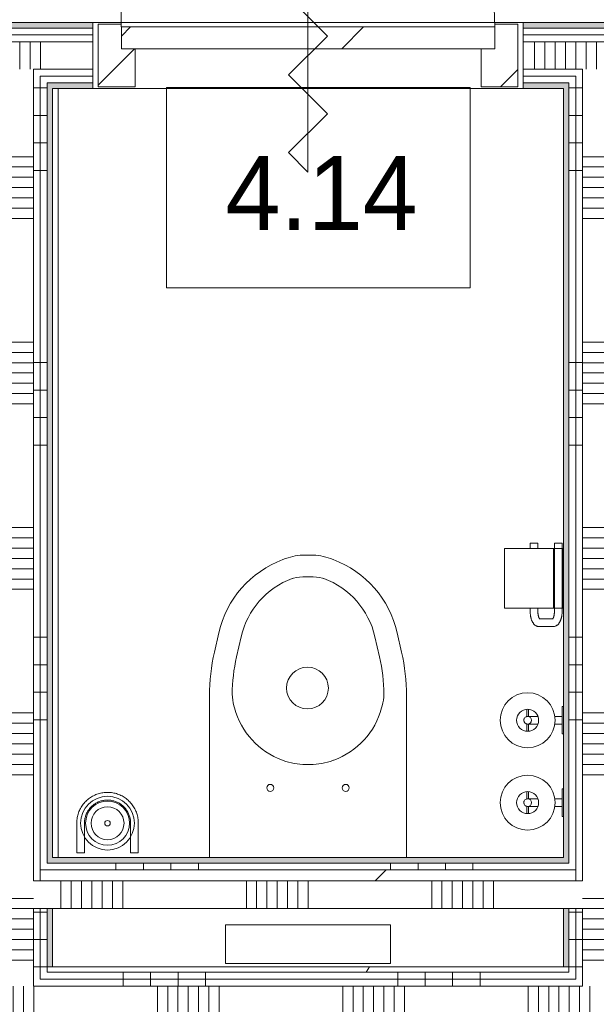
# Model space of a CAD drawing. Extents: x 2744 to 57639, y 3641 to 38820.
# Tile 89 of 179: x 35550 to 36600, y 32437 to 34230. Entities that reach past the tile are written whole.
import ezdxf

# ---------------------------------------------------------------- set-up
doc = ezdxf.new("R2010")
doc.units = 0
doc.header["$LTSCALE"] = 50
doc.layers.get('0').update_dxf_attribs({"linetype": 'CONTINUOUS'})
for name, color, linetype, lineweight in [('A-AREA-IDEN', 8, 'CONTINUOUS', 18), ('A-DETL-GENF', 8, 'CONTINUOUS', 18), ('A-DOOR', 8, 'CONTINUOUS', 25), ('A-FLOR-OTLN', 8, 'CONTINUOUS', 18), ('A-GENM', 8, 'CONTINUOUS', 18), ('A-WALL-PATT', 8, 'CONTINUOUS', 50), ('I-WALL', 8, 'CONTINUOUS', 25), ('P-SANR-FIXT', 8, 'CONTINUOUS', 18)]:
    doc.layers.add(name, color=color, linetype=linetype, lineweight=lineweight)
doc.styles.add('Frutiger_6', font='txt', dxfattribs={"height": 134.331683})
pattern_1 = [(270, (36388, 32505.7), (500, -4e-12), []), (270, (36338, 32505.7), (500, -4e-12), []), (270, (36288, 32505.7), (500, -4e-12), []), (270, (36238, 32505.7), (500, -4e-12), [])]
pattern_2 = [(270, (36399.95, 34224.45), (500, 3e-14), []), (270, (36349.95, 34224.45), (500, 3e-14), []), (270, (36299.95, 34224.45), (500, 3e-14), []), (270, (36249.95, 34224.45), (500, 3e-14), [])]
pattern_3 = [(360, (35489.95, 33105.1), (7e-13, 500), []), (360, (35489.95, 33055.1), (7e-13, 500), []), (360, (35489.95, 33005.1), (7e-13, 500), []), (360, (35489.95, 32955.1), (7e-13, 500), [])]
pattern_4 = [(360, (36539.95, 33105.1), (7e-13, 500), []), (360, (36539.95, 33055.1), (7e-13, 500), []), (360, (36539.95, 33005.1), (7e-13, 500), []), (360, (36539.95, 32955.1), (7e-13, 500), [])]

# ---------------------------------------------------------------- blocks, each defined once
blk = doc.blocks.new('32_KA_hout_67-114-enkele_deur_met dorpel - H630d-V77-Plotview 4e Verdieping - schaal 1 op 100')
at = {"layer": 'A-GENM'}
h = blk.add_hatch(dxfattribs=at)
h.set_pattern_fill('FP_295', color=256, style=0, pattern_type=2)
h.set_pattern_definition([(225, (36074.95, 34164.45), (91.92388, -91.92388), [])])
h.paths.add_polyline_path([(-382.1, 57), (-382.1, -57), (-340.1, -57), (-340.1, -12), (-315.1, -12), (-315.1, 57), (-353.9, 57)], flags=0)
h.paths.add_polyline_path([(314.9, 57), (314.9, -12), (339.9, -12), (339.9, -57), (381.9, -57), (381.9, 57)], flags=0)
at = {"layer": 'A-DETL-GENF'}
for p, q in [((35.4, 176.8), (0, 212.1)), ((0, 212.1), (0, -212.1)), ((-35.4, 106.1), (35.4, 176.8)), ((35.4, 35.4), (-35.4, 106.1)), ((-35.4, -35.4), (35.4, 35.4)), ((35.4, -106.1), (-35.4, -35.4)), ((-35.4, -176.8), (35.4, -106.1)), ((0, -212.1), (-35.4, -176.8))]:
    blk.add_line(p, q, dxfattribs=at)
at = {"layer": 'A-DOOR', "lineweight": 18}
for p, q in [((-382.1, 57), (-315.1, 57)), ((-382.1, -57), (-382.1, 57)), ((-315.1, 57), (-315.1, -12)), ((314.9, 57), (381.9, 57)), ((314.9, -12), (314.9, 57)), ((381.9, 57), (381.9, -57)), ((-340.1, -52), (-340.1, -57)), ((339.9, -57), (339.9, -52)), ((-340.1, -57), (-382.1, -57)), ((381.9, -57), (339.9, -57))]:
    blk.add_line(p, q, dxfattribs=at)
at = {"layer": 'A-GENM'}
blk.add_line((339.9, -52), (339.9, -732), dxfattribs=at)
blk.add_arc((339.9, -52), 680, 180, 270, dxfattribs=at)
blk = doc.blocks.new('74_3B_toilet - eenvoudig - 74_3B_toilet - eenvoudig-4325789-Plotview 4e Verdieping - schaal 1 op 100')
at = {"layer": 'P-SANR-FIXT'}
for p, q in [((-186.2, 596.9), (-196.8, 596.9)), ((-232.3, 590.5), (-237.2, 588.7)), ((-145.8, 588.7), (-150.7, 590.5)), ((-181.9, 557.2), (-201.1, 557.2)), ((-223.2, 553.2), (-220.4, 554.3)), ((-159.8, 553.2), (-162.6, 554.3)), ((-353.9, 455.6), (-362, 420.1)), ((-313.2, 448.4), (-321.6, 411.6)), ((-69.8, 448.4), (-61.4, 411.6)), ((-21.1, 420.1), (-29.2, 455.6)), ((-370.9, 340.9), (-370.9, 46.3)), ((-12.1, 46.3), (-12.1, 340.9)), ((-326.5, 322.7), (-325.4, 318.8)), ((-56.5, 322.7), (-57.6, 318.8)), ((-238.2, 223.6), (-236.9, 223.1)), ((-187.3, 215.9), (-195.7, 215.9)), ((-144.9, 223.6), (-146.2, 223.1)), ((-41.5, -76.2), (-341.5, -76.2)), ((-341.5, -76.2), (-341.5, -146.2)), ((-41.5, -146.2), (-41.5, -76.2)), ((-341.5, -146.2), (-41.5, -146.2))]:
    blk.add_line(p, q, dxfattribs=at)
for centre, radius in [((-192.5, 354.9), 38.1), ((-260.2, 173.2), 6.35), ((-122.8, 173.2), 6.35)]:
    blk.add_circle(centre, radius, dxfattribs=at)
for centre, radius, start, end in [((-196.8, 495.3), 101.6, 90, 110.4134), ((-186.2, 495.3), 101.6, 69.5866, 90), ((-172.2, 414), 186.4, 110.4134, 167.1278), ((-210.8, 414), 186.4, 12.8722, 69.5866), ((-201.1, 493.7), 63.5, 90, 110.4134), ((-181.9, 493.7), 63.5, 69.5866, 90), ((-168.7, 415.3), 148.3, 110.4134, 167.1278), ((-214.3, 415.3), 148.3, 12.8722, 69.5866), ((-15.3, 340.9), 355.6, 167.1278, 180), ((-367.7, 340.9), 355.6, 0, 12.8722), ((-12.1, 340.9), 317.5, 167.1278, 179.5378), ((-370.9, 340.9), 317.5, 0.4622, 12.8722), ((-235.5, 347.1), 94.2, 182.2156, 195), ((-147.5, 347.1), 94.2, 345, 357.7844), ((-190.5, 354.9), 139.7, 195, 250.0403), ((-192.5, 354.9), 139.7, 289.9597, 345), ((-195.7, 336.5), 120.6, 250.0403, 270), ((-187.3, 336.5), 120.6, 270, 289.9597)]:
    blk.add_arc(centre, radius, start, end, dxfattribs=at)
blk = doc.blocks.new('32_KA_binnendeur_hout - 32_KA_binnendeur_hout-V81-Plotview 4e Verdieping - schaal 1 op 100')
at = {"layer": 'A-DOOR', "lineweight": 18}
h = blk.add_hatch(dxfattribs=at)
h.set_pattern_fill('FP_337', color=256, style=0, pattern_type=2)
h.set_pattern_definition([(45, (-36075.06, -34216.45), (-212.132, 212.132), [])])
h.paths.add_polyline_path([(340, -40), (340, 0), (-340, 0), (-340, -40), (37.8, -40)], flags=0)
for p, q in [((340, 0), (-340, 0)), ((-340, 0), (-340, -40)), ((340, -40), (340, 0)), ((-340, -40), (340, -40))]:
    blk.add_line(p, q, dxfattribs=at)
blk = doc.blocks.new('74_KA_D-Line reserve toiletrolhouder - Type 1-7879157-Plotview 4e Verdieping - schaal 1 op 100')
at = {"layer": 'P-SANR-FIXT'}
for p, q in [((118.6, 126.5), (105.2, 126.5)), ((144.8, 126.5), (131.3, 126.5)), ((105.2, 123.5), (118.6, 123.5)), ((118, 111), (118, 106.4)), ((131.7, 123.5), (144.8, 123.5)), ((132, 106.4), (132, 111)), ((118, 75.9), (118, 62)), ((132, 62), (132, 75.9)), ((100, 62), (100, 60)), ((103.3, 62), (100, 62)), ((100, 62), (150, 62)), ((150, 62), (146.7, 62)), ((150, 60), (150, 62))]:
    blk.add_line(p, q, dxfattribs=at)
at = {"layer": 'P-SANR-FIXT', "flags": 128}
for points in [[(118.1, 125.8), (118.1, 126.1), (118.1, 126.4), (118.2, 126.7), (118.3, 126.9), (118.4, 127.2), (118.4, 127.5), (118.6, 127.7), (118.7, 128), (118.8, 128.2), (118.9, 128.5), (119.1, 128.7), (119.2, 129), (119.4, 129.2), (119.6, 129.4)], [(123.3, 131.8), (123.5, 131.8), (123.8, 131.9), (124.1, 131.9), (124.4, 132), (124.6, 132), (124.9, 132), (125.2, 132), (125.5, 132), (125.8, 132), (126, 131.9), (126.3, 131.9), (126.6, 131.8), (126.9, 131.7), (127.1, 131.7), (127.4, 131.6), (127.7, 131.5), (127.9, 131.4)], [(131.4, 127.9), (131.5, 127.6), (131.6, 127.3), (131.7, 127.1), (131.8, 126.8), (131.8, 126.5), (131.9, 126.3), (131.9, 126), (132, 125.7), (132, 125.4), (132, 125.2), (132, 125)], [(118, 124.9), (118, 125), (118, 125)], [(118, 111), (118, 111.6), (118, 112.1), (118, 112.7), (118, 113.2), (118, 113.8), (118, 114.3), (118, 114.9), (118, 115.4), (118, 115.9), (118, 116.5), (118, 117), (118, 117.5), (118, 118), (118, 118.4), (118, 118.9), (118, 119.4), (118, 119.8), (118, 120.2), (118, 120.6), (118, 121), (118, 121.4), (118, 121.8), (118, 122.1), (118, 122.5), (118, 122.8), (118, 123.1), (118, 123.3), (118, 123.6), (118, 123.8), (118, 124), (118, 124.2), (118, 124.4)], [(132, 125), (132, 125), (132, 125), (132, 124.9), (132, 124.8), (132, 124.7), (132, 124.6), (132, 124.5), (132, 124.3), (132, 124.1), (132, 123.9), (132, 123.7), (132, 123.4), (132, 123.1), (132, 122.9), (132, 122.6), (132, 122.2), (132, 121.9), (132, 121.5), (132, 121.1), (132, 120.8), (132, 120.3), (132, 119.9), (132, 119.5), (132, 119), (132, 118.6), (132, 118.1), (132, 117.6), (132, 117.1), (132, 116.6), (132, 116.1), (132, 115.5), (132, 115), (132, 114.5), (132, 113.9), (132, 113.4), (132, 112.8), (132, 112.3), (132, 111.7), (132, 111.2), (132, 111)]]:
    blk.add_lwpolyline(points, dxfattribs=at)
at = {"layer": 'P-SANR-FIXT'}
for radius, start, end in [(50, 360, 180), (20, 0, 180), (7, 0, 180), (50, 180, 360), (20, 180, 360), (7, 180, 360)]:
    blk.add_arc((125, 125), radius, start, end, dxfattribs=at)
blk = doc.blocks.new('74_KA_D-Line toiletrolhouder - Type 1-7871651-Plotview 4e Verdieping - schaal 1 op 100')
at = {"layer": 'P-SANR-FIXT'}
for p, q in [((187.5, 167), (79.2, 167)), ((79.2, 78), (79.2, 167)), ((187.5, 167), (187.5, 78)), ((79.2, 120.4), (72.5, 120.4)), ((197.5, 120.4), (187.5, 120.4)), ((197.5, 120.4), (197.5, 119.5)), ((197.5, 119.5), (197.5, 106.4)), ((45.5, 104), (45.5, 78.6)), ((59.5, 78.6), (59.5, 104)), ((72.5, 106.4), (79.2, 106.4)), ((187.5, 106.4), (197.5, 106.4)), ((197.5, 76.2), (72.5, 76.2)), ((187.5, 78.2), (79.2, 78.2)), ((79.2, 60.2), (79.2, 78.2)), ((187.5, 78.2), (187.5, 60.2)), ((197.5, 76.2), (197.5, 75.4)), ((197.5, 75.4), (197.5, 62.2)), ((72.5, 62.2), (197.5, 62.2)), ((79.2, 60.2), (187.5, 60.2))]:
    blk.add_line(p, q, dxfattribs=at)
at = {"layer": 'P-SANR-FIXT', "flags": 128}
for points in [[(45.5, 104), (45.5, 104.9), (45.7, 105.9), (45.9, 106.8), (46.1, 107.7), (46.5, 108.6), (46.9, 109.4), (47.3, 110.2), (47.8, 111), (48.3, 111.7), (48.9, 112.3), (49.5, 112.9), (50.1, 113.5), (50.7, 114.1), (51.4, 114.6), (52, 115), (52.7, 115.5), (53.4, 115.9), (54.2, 116.3), (54.9, 116.7), (55.7, 117.1), (56.4, 117.4), (57.2, 117.7), (58, 118), (58.8, 118.3), (59.7, 118.6), (60.5, 118.8), (61.4, 119), (62.2, 119.3), (63.1, 119.4), (64, 119.6), (64.9, 119.8), (65.8, 119.9), (66.7, 120), (67.6, 120.1), (68.5, 120.2), (69.5, 120.3), (70.4, 120.3), (71.3, 120.4), (72.2, 120.4), (72.5, 120.4)], [(59.2, 102.9), (59.2, 102.9), (59.3, 103), (59.4, 103), (59.5, 103.1), (59.6, 103.2), (59.8, 103.4), (60, 103.5), (60.2, 103.7), (60.5, 103.8), (60.8, 104), (61.1, 104.2), (61.5, 104.4), (61.9, 104.5), (62.3, 104.7), (62.8, 104.9), (63.3, 105), (63.8, 105.2), (64.3, 105.3), (64.8, 105.5), (65.4, 105.6), (66, 105.7), (66.6, 105.9), (67.2, 106), (67.8, 106.1), (68.5, 106.1), (69.1, 106.2), (69.7, 106.3), (70.4, 106.3), (71.1, 106.3), (71.7, 106.4), (72.4, 106.4), (72.5, 106.4)], [(45.5, 78.6), (45.5, 77.6), (45.7, 76.7), (45.9, 75.8), (46.1, 74.8), (46.5, 74), (46.9, 73.1), (47.3, 72.4), (47.8, 71.6), (48.3, 70.9), (48.9, 70.3), (49.5, 69.7), (50.1, 69.1), (50.7, 68.5), (51.4, 68), (52, 67.5), (52.7, 67.1), (53.4, 66.7), (54.2, 66.3), (54.9, 65.9), (55.7, 65.5), (56.4, 65.2), (57.2, 64.9), (58, 64.6), (58.8, 64.3), (59.7, 64), (60.5, 63.8), (61.4, 63.5), (62.2, 63.3), (63.1, 63.1), (64, 63), (64.9, 62.8), (65.8, 62.7), (66.7, 62.6), (67.6, 62.5), (68.5, 62.4), (69.5, 62.3), (70.4, 62.3), (71.3, 62.2), (72.2, 62.2), (72.5, 62.2)], [(59.2, 79.7), (59.2, 79.7), (59.3, 79.6), (59.4, 79.6), (59.5, 79.5), (59.6, 79.3), (59.8, 79.2), (60, 79.1), (60.2, 78.9), (60.5, 78.7), (60.8, 78.6), (61.1, 78.4), (61.5, 78.2), (61.9, 78.1), (62.3, 77.9), (62.8, 77.7), (63.3, 77.6), (63.8, 77.4), (64.3, 77.2), (64.8, 77.1), (65.4, 77), (66, 76.8), (66.6, 76.7), (67.2, 76.6), (67.8, 76.5), (68.5, 76.5), (69.1, 76.4), (69.7, 76.3), (70.4, 76.3), (71.1, 76.3), (71.7, 76.2), (72.4, 76.2), (72.5, 76.2)]]:
    blk.add_lwpolyline(points, dxfattribs=at)
blk = doc.blocks.new('74_KU_D line toiletborstel - Type 1-7877824-Plotview 4e Verdieping - schaal 1 op 100')
at = {"layer": 'P-SANR-FIXT'}
for p, q in [((69, 109), (69, 55)), ((83, 55), (83, 109)), ((167, 109), (167, 55)), ((181, 55), (181, 109)), ((83, 55), (69, 55)), ((181, 55), (167, 55))]:
    blk.add_line(p, q, dxfattribs=at)
at = {"layer": 'P-SANR-FIXT', "flags": 128}
for points in [[(181, 109), (181, 111.2), (180.9, 113.5), (180.6, 115.7), (180.3, 117.9), (179.9, 120.1), (179.4, 122.3), (178.9, 124.5), (178.2, 126.6), (177.5, 128.7), (176.6, 130.8), (175.7, 132.9), (174.7, 134.9), (173.6, 136.8), (172.5, 138.8), (171.3, 140.6), (170, 142.5), (168.6, 144.2), (167.1, 146), (165.6, 147.6), (164, 149.2), (162.4, 150.7), (160.7, 152.2), (159, 153.6), (157.1, 154.9), (155.3, 156.2), (153.4, 157.3), (151.4, 158.4), (149.4, 159.4), (147.4, 160.4), (145.3, 161.2), (143.2, 162), (141.1, 162.7), (138.9, 163.3), (136.7, 163.8), (134.5, 164.2), (132.3, 164.6), (130.1, 164.8), (127.8, 165), (125.6, 165), (123.4, 165), (121.1, 164.9), (118.9, 164.7), (116.7, 164.4), (114.5, 164), (112.3, 163.6), (110.1, 163), (107.9, 162.4), (105.8, 161.7), (103.7, 160.9), (101.7, 160), (99.7, 159), (97.7, 157.9), (95.7, 156.8), (93.9, 155.6), (92, 154.3), (90.2, 153), (88.5, 151.5), (86.8, 150), (85.2, 148.5), (83.7, 146.9), (82.2, 145.2), (80.8, 143.4), (79.4, 141.6), (78.2, 139.8), (77, 137.9), (75.9, 135.9), (74.8, 134), (73.9, 131.9), (73, 129.9), (72.2, 127.8), (71.5, 125.6), (70.9, 123.5), (70.3, 121.3), (69.9, 119.1), (69.5, 116.9), (69.2, 114.7), (69.1, 112.4), (69, 110.2), (69, 109)], [(83, 109), (83, 110.7), (83.1, 112.4), (83.3, 114), (83.5, 115.7), (83.8, 117.4), (84.2, 119), (84.6, 120.6), (85.1, 122.2), (85.6, 123.8), (86.3, 125.4), (87, 126.9), (87.7, 128.4), (88.5, 129.9), (89.4, 131.3), (90.3, 132.7), (91.3, 134.1), (92.3, 135.4), (93.4, 136.7), (94.5, 138), (95.7, 139.2), (96.9, 140.3), (98.2, 141.4), (99.5, 142.5), (100.9, 143.4), (102.3, 144.4), (103.7, 145.3), (105.2, 146.1), (106.7, 146.8), (108.2, 147.5), (109.8, 148.2), (111.3, 148.8), (112.9, 149.3), (114.6, 149.7), (116.2, 150.1), (117.9, 150.4), (119.5, 150.7), (121.2, 150.9), (122.9, 151), (124.5, 151), (126.2, 151), (127.9, 150.9), (129.6, 150.8), (131.3, 150.6), (132.9, 150.3), (134.6, 149.9), (136.2, 149.5), (137.8, 149.1), (139.4, 148.5), (141, 147.9), (142.5, 147.2), (144, 146.5), (145.5, 145.7), (146.9, 144.9), (148.4, 144), (149.7, 143), (151.1, 142), (152.4, 140.9), (153.6, 139.8), (154.8, 138.6), (156, 137.4), (157.1, 136.1), (158.2, 134.8), (159.2, 133.5), (160.1, 132.1), (161, 130.7), (161.9, 129.2), (162.6, 127.7), (163.4, 126.2), (164, 124.7), (164.6, 123.1), (165.1, 121.5), (165.6, 119.9), (166, 118.2), (166.4, 116.6), (166.6, 114.9), (166.8, 113.3), (167, 111.6), (167, 109.9), (167, 109)]]:
    blk.add_lwpolyline(points, dxfattribs=at)
at = {"layer": 'P-SANR-FIXT'}
for centre, radius, start, end in [((125, 109), 49, 0, 180), ((125, 109), 40, 0, 180), ((125, 108.8), 30, 90, 270), ((125, 108.8), 30, 270, 90), ((125, 109), 49, 180, 0), ((125, 109), 40, 180, 0), ((125, 108.8), 5, 0, 180), ((125, 108.8), 5, 180, 360)]:
    blk.add_arc(centre, radius, start, end, dxfattribs=at)
blk = doc.blocks.new('00_KU ruimtetag klein - 00_KU ruimtetag klein-3654224-Plotview 4e Verdieping - schaal 1 op 100')
at = {"layer": 'A-AREA-IDEN'}
for p, q in [((2.754, 1.853), (-2.777, 1.853)), ((-2.777, 1.853), (-2.777, -1.794)), ((2.754, -1.794), (2.754, 1.853)), ((-2.777, -1.794), (2.754, -1.794))]:
    blk.add_line(p, q, dxfattribs=at)
blk = doc.blocks.new('Onderlegger 4e verdieping')
at = {"layer": 'A-WALL-PATT', "lineweight": 5}
h = blk.add_hatch(color=256, dxfattribs=at)
h.paths.add_polyline_path([(34366.9, 34214.5), (34632.9, 34214.5), (34632.9, 34224.5), (34366.9, 34224.5)], flags=0)
h.paths.add_polyline_path([(39799.9, 34214.5), (39809.9, 34214.5), (39809.9, 34224.5), (39616.9, 34224.5), (39616.9, 34214.5)], flags=0)
h.paths.add_polyline_path([(33582.9, 34214.5), (33582.9, 34224.5), (33389.9, 34224.5), (33389.9, 34214.5), (33399.9, 34214.5)], flags=0)
h.paths.add_polyline_path([(38832.9, 34214.5), (38832.9, 34224.5), (38566.9, 34224.5), (38566.9, 34214.5)], flags=0)
h.paths.add_polyline_path([(37782.9, 34214.5), (37782.9, 34224.5), (37516.9, 34224.5), (37516.9, 34214.5)], flags=0)
h.paths.add_polyline_path([(35682.9, 34214.5), (35682.9, 34224.5), (35416.9, 34224.5), (35416.9, 34214.5), (35481, 34214.5)], flags=0)
h.paths.add_polyline_path([(36586.9, 34214.5), (36732.9, 34214.5), (36732.9, 34224.5), (36466.9, 34224.5), (36466.9, 34214.5)], flags=0)
at = {"layer": 'A-WALL-PATT', "lineweight": 18}
h = blk.add_hatch(dxfattribs=at)
h.set_pattern_fill('FP_303', color=256, angle=90, style=0, pattern_type=2)
h.set_pattern_definition(pattern_2)
h.paths.add_polyline_path([(36732.9, 34202), (36732.9, 34214.5), (36466.9, 34214.5), (36466.9, 34202), (36586.9, 34202)], flags=0)
h.paths.add_polyline_path([(33412.4, 34202), (33582.9, 34202), (33582.9, 34214.5), (33399.9, 34214.5), (33399.9, 34202)], flags=0)
h.paths.add_polyline_path([(35416.9, 34202), (35682.9, 34202), (35682.9, 34214.5), (35416.9, 34214.5)], flags=0)
h.paths.add_polyline_path([(39616.9, 34202), (39799.9, 34202), (39799.9, 34214.5), (39616.9, 34214.5)], flags=0)
h.paths.add_polyline_path([(34632.9, 34202), (34632.9, 34214.5), (34366.9, 34214.5), (34366.9, 34202)], flags=0)
h.paths.add_polyline_path([(38566.9, 34202), (38832.9, 34202), (38832.9, 34214.5), (38566.9, 34214.5)], flags=0)
h.paths.add_polyline_path([(37516.9, 34202), (37782.9, 34202), (37782.9, 34214.5), (37516.9, 34214.5)], flags=0)
h = blk.add_hatch(dxfattribs=at)
h.set_pattern_fill('FP_303', color=256, angle=90, style=0, pattern_type=2)
h.set_pattern_definition(pattern_2)
h.paths.add_polyline_path([(39787.4, 34189.5), (39787.4, 34202), (39616.9, 34202), (39616.9, 34189.5), (39774.9, 34189.5)], flags=0)
h.paths.add_polyline_path([(33582.9, 34189.5), (33582.9, 34202), (33412.4, 34202), (33412.4, 34189.5), (33424.9, 34189.5)], flags=0)
h.paths.add_polyline_path([(34632.9, 34189.5), (34632.9, 34202), (34366.9, 34202), (34366.9, 34189.5)], flags=0)
h.paths.add_polyline_path([(35682.9, 34189.5), (35682.9, 34202), (35416.9, 34202), (35416.9, 34189.5), (35481, 34189.5)], flags=0)
h.paths.add_polyline_path([(36466.9, 34189.5), (36732.9, 34189.5), (36732.9, 34202), (36466.9, 34202)], flags=0)
h.paths.add_polyline_path([(38832.9, 34189.5), (38832.9, 34202), (38566.9, 34202), (38566.9, 34189.5)], flags=0)
h.paths.add_polyline_path([(37516.9, 34189.5), (37782.9, 34189.5), (37782.9, 34202), (37516.9, 34202)], flags=0)
h = blk.add_hatch(dxfattribs=at)
h.set_pattern_fill('FP_304', color=256, angle=90, style=0, pattern_type=2)
h.set_pattern_definition([(270, (36599.95, 34224.45), (337.5, 2e-14), []), (270, (36581.2, 34224.45), (337.5, 2e-14), []), (270, (36562.45, 34224.45), (337.5, 2e-14), []), (270, (36543.7, 34224.45), (337.5, 2e-14), []), (270, (36524.95, 34224.45), (337.5, 2e-14), []), (270, (36506.2, 34224.45), (337.5, 2e-14), []), (270, (36487.45, 34224.45), (337.5, 2e-14), [])])
h.paths.add_polyline_path([(33582.9, 34139.5), (33582.9, 34189.5), (33424.9, 34189.5), (33424.9, 34139.5), (33474.9, 34139.5)], flags=0)
h.paths.add_polyline_path([(34533.1, 34139.5), (34632.9, 34139.5), (34632.9, 34189.5), (34366.9, 34189.5), (34366.9, 34139.5), (34524.9, 34139.5)], flags=0)
h.paths.add_polyline_path([(36466.9, 34139.5), (36732.9, 34139.5), (36732.9, 34189.5), (36466.9, 34189.5), (36466.9, 34151.8)], flags=0)
h.paths.add_polyline_path([(35416.9, 34139.5), (35682.9, 34139.5), (35682.9, 34189.5), (35416.9, 34189.5), (35416.9, 34151.8)], flags=0)
h.paths.add_polyline_path([(38640.7, 34139.5), (38832.9, 34139.5), (38832.9, 34189.5), (38566.9, 34189.5), (38566.9, 34139.5)], flags=0)
h.paths.add_polyline_path([(37674.9, 34139.5), (37782.9, 34139.5), (37782.9, 34189.5), (37516.9, 34189.5), (37516.9, 34139.5), (37624.9, 34139.5)], flags=0)
h.paths.add_polyline_path([(39774.9, 34139.5), (39774.9, 34189.5), (39616.9, 34189.5), (39616.9, 34139.5), (39724.9, 34139.5)], flags=0)
h = blk.add_hatch(dxfattribs=at)
h.set_pattern_fill('FP_303', color=256, angle=90, style=0, pattern_type=2)
h.set_pattern_definition(pattern_2)
h.paths.add_polyline_path([(39724.9, 34127), (39724.9, 34139.5), (39616.9, 34139.5), (39616.9, 34127), (39712.4, 34127)], flags=0)
h.paths.add_polyline_path([(33582.9, 34127), (33582.9, 34139.5), (33474.9, 34139.5), (33474.9, 34127), (33487.4, 34127)], flags=0)
h.paths.add_polyline_path([(38662.4, 34127), (38674.9, 34127), (38674.9, 34139.5), (38566.9, 34139.5), (38566.9, 34127), (38640.7, 34127)], flags=0)
h.paths.add_polyline_path([(34366.9, 34127), (34474.9, 34127), (34474.9, 34139.5), (34366.9, 34139.5)], flags=0)
h.paths.add_polyline_path([(34524.9, 34127), (34632.9, 34127), (34632.9, 34139.5), (34524.9, 34139.5)], flags=0)
h.paths.add_polyline_path([(35416.9, 34127), (35524.9, 34127), (35524.9, 34139.5), (35416.9, 34139.5)], flags=0)
h.paths.add_polyline_path([(35682.9, 34127), (35682.9, 34139.5), (35574.9, 34139.5), (35574.9, 34127), (35587.4, 34127)], flags=0)
h.paths.add_polyline_path([(37782.9, 34127), (37782.9, 34139.5), (37674.9, 34139.5), (37674.9, 34127), (37692.8, 34127)], flags=0)
h.paths.add_polyline_path([(37624.9, 34127), (37624.9, 34139.5), (37516.9, 34139.5), (37516.9, 34127), (37612.4, 34127)], flags=0)
h.paths.add_polyline_path([(36732.9, 34127), (36732.9, 34139.5), (36624.9, 34139.5), (36624.9, 34127), (36637.4, 34127)], flags=0)
h.paths.add_polyline_path([(36574.9, 34127), (36574.9, 34139.5), (36466.9, 34139.5), (36466.9, 34127), (36562.4, 34127)], flags=0)
h.paths.add_polyline_path([(38724.9, 34127), (38832.9, 34127), (38832.9, 34139.5), (38724.9, 34139.5)], flags=0)
h = blk.add_hatch(dxfattribs=at)
h.set_pattern_fill('FP_303', color=256, angle=90, style=0, pattern_type=2)
h.set_pattern_definition(pattern_2)
h.paths.add_polyline_path([(39712.4, 34114.5), (39712.4, 34127), (39616.9, 34127), (39616.9, 34114.5), (39699.9, 34114.5)], flags=0)
h.paths.add_polyline_path([(33582.9, 34114.5), (33582.9, 34127), (33487.4, 34127), (33487.4, 34114.5), (33499.9, 34114.5)], flags=0)
h.paths.add_polyline_path([(38662.4, 34114.5), (38662.4, 34127), (38566.9, 34127), (38566.9, 34114.5), (38649.9, 34114.5)], flags=0)
h.paths.add_polyline_path([(38737.4, 34114.5), (38832.9, 34114.5), (38832.9, 34127), (38737.4, 34127)], flags=0)
h.paths.add_polyline_path([(34366.9, 34114.5), (34462.4, 34114.5), (34462.4, 34127), (34366.9, 34127)], flags=0)
h.paths.add_polyline_path([(34632.9, 34114.5), (34632.9, 34127), (34537.4, 34127), (34537.4, 34114.5), (34549.9, 34114.5)], flags=0)
h.paths.add_polyline_path([(37692.8, 34114.5), (37782.9, 34114.5), (37782.9, 34127), (37687.4, 34127), (37687.4, 34114.5)], flags=0)
h.paths.add_polyline_path([(37612.4, 34114.5), (37612.4, 34127), (37516.9, 34127), (37516.9, 34114.5), (37599.9, 34114.5)], flags=0)
h.paths.add_polyline_path([(35416.9, 34114.5), (35512.4, 34114.5), (35512.4, 34127), (35416.9, 34127)], flags=0)
h.paths.add_polyline_path([(35682.9, 34114.5), (35682.9, 34127), (35587.4, 34127), (35587.4, 34114.5), (35599.9, 34114.5)], flags=0)
h.paths.add_polyline_path([(36637.4, 34114.5), (36732.9, 34114.5), (36732.9, 34127), (36637.4, 34127)], flags=0)
h.paths.add_polyline_path([(36562.4, 34114.5), (36562.4, 34127), (36466.9, 34127), (36466.9, 34114.5), (36549.9, 34114.5)], flags=0)
h = blk.add_hatch(dxfattribs=at)
h.set_pattern_fill('FP_312', color=256, angle=90, style=0, pattern_type=2)
h.set_pattern_definition([(360, (35489.95, 33305.08), (4e-13, 337.5), []), (360, (35489.95, 33286.33), (4e-13, 337.5), []), (360, (35489.95, 33267.58), (4e-13, 337.5), []), (360, (35489.95, 33248.83), (4e-13, 337.5), []), (360, (35489.95, 33230.08), (4e-13, 337.5), []), (360, (35489.95, 33211.33), (4e-13, 337.5), []), (360, (35489.95, 33192.58), (4e-13, 337.5), [])])
h.paths.add_polyline_path([(35574.9, 32470.7), (35574.9, 34139.5), (35524.9, 34139.5), (35524.9, 32470.7)], flags=0)
h = blk.add_hatch(dxfattribs=at)
h.set_pattern_fill('FP_311', color=256, angle=90, style=0, pattern_type=2)
h.set_pattern_definition(pattern_3)
h.paths.add_polyline_path([(35574.9, 32483.2), (35587.4, 32483.2), (35587.4, 32612), (35574.9, 32612), (35574.9, 32505.7)], flags=0)
h.paths.add_polyline_path([(35587.4, 32662), (35587.4, 34127), (35574.9, 34127), (35574.9, 32662)], flags=0)
h = blk.add_hatch(dxfattribs=at)
h.set_pattern_fill('FP_313', color=256, angle=90, style=0, pattern_type=2)
h.set_pattern_definition(pattern_4)
h.paths.add_polyline_path([(36562.4, 32483.2), (36574.9, 32483.2), (36574.9, 32612), (36562.4, 32612), (36562.4, 32495.7)], flags=0)
h.paths.add_polyline_path([(36562.4, 32662), (36574.9, 32662), (36574.9, 34127), (36562.4, 34127), (36562.4, 32682)], flags=0)
h = blk.add_hatch(dxfattribs=at)
h.set_pattern_fill('FP_314', color=256, angle=90, style=0, pattern_type=2)
h.set_pattern_definition([(360, (36539.95, 33305.08), (4e-13, 337.5), []), (360, (36539.95, 33286.33), (4e-13, 337.5), []), (360, (36539.95, 33267.58), (4e-13, 337.5), []), (360, (36539.95, 33248.83), (4e-13, 337.5), []), (360, (36539.95, 33230.08), (4e-13, 337.5), []), (360, (36539.95, 33211.33), (4e-13, 337.5), []), (360, (36539.95, 33192.58), (4e-13, 337.5), [])])
h.paths.add_polyline_path([(36574.9, 32470.7), (36624.9, 32470.7), (36624.9, 34139.5), (36574.9, 34139.5), (36574.9, 32483.2)], flags=0)
at = {"layer": 'A-WALL-PATT', "lineweight": 25}
h = blk.add_hatch(color=256, dxfattribs=at)
h.paths.add_polyline_path([(38639.9, 34104.5), (38649.9, 34104.5), (38649.9, 34114.5), (38566.9, 34114.5), (38566.9, 34104.5)], flags=0)
h.paths.add_polyline_path([(35481, 34104.5), (35499.9, 34104.5), (35499.9, 34114.5), (35416.9, 34114.5), (35416.9, 34104.5)], flags=0)
h.paths.add_polyline_path([(34366.9, 34104.5), (34449.9, 34104.5), (34449.9, 34114.5), (34366.9, 34114.5)], flags=0)
h.paths.add_polyline_path([(33499.9, 34104.5), (33582.9, 34104.5), (33582.9, 34114.5), (33499.9, 34114.5)], flags=0)
h.paths.add_polyline_path([(38749.9, 34104.5), (38832.9, 34104.5), (38832.9, 34114.5), (38749.9, 34114.5)], flags=0)
h.paths.add_polyline_path([(34632.9, 34104.5), (34632.9, 34114.5), (34549.9, 34114.5), (34549.9, 34104.5), (34559.9, 34104.5)], flags=0)
h.paths.add_polyline_path([(39616.9, 34104.5), (39699.9, 34104.5), (39699.9, 34114.5), (39616.9, 34114.5)], flags=0)
h.paths.add_polyline_path([(35609.9, 34104.5), (35682.9, 34104.5), (35682.9, 34114.5), (35599.9, 34114.5), (35599.9, 34104.5)], flags=0)
h.paths.add_polyline_path([(37699.9, 34104.5), (37782.9, 34104.5), (37782.9, 34114.5), (37699.9, 34114.5)], flags=0)
h.paths.add_polyline_path([(36466.9, 34104.5), (36549.9, 34104.5), (36549.9, 34114.5), (36466.9, 34114.5)], flags=0)
h.paths.add_polyline_path([(37599.9, 34104.5), (37599.9, 34114.5), (37516.9, 34114.5), (37516.9, 34104.5), (37589.9, 34104.5)], flags=0)
h.paths.add_polyline_path([(36732.9, 34104.5), (36732.9, 34114.5), (36649.9, 34114.5), (36649.9, 34104.5), (36659.9, 34104.5)], flags=0)
at = {"layer": 'A-WALL-PATT', "lineweight": 18}
h = blk.add_hatch(dxfattribs=at)
h.set_pattern_fill('FP_311', color=256, angle=90, style=0, pattern_type=2)
h.set_pattern_definition(pattern_3)
h.paths.add_polyline_path([(35587.4, 32495.7), (35599.9, 32495.7), (35599.9, 32612), (35587.4, 32612), (35587.4, 32505.7)], flags=0)
h.paths.add_polyline_path([(35599.9, 32682), (35599.9, 34114.5), (35587.4, 34114.5), (35587.4, 32682)], flags=0)
h = blk.add_hatch(dxfattribs=at)
h.set_pattern_fill('FP_313', color=256, angle=90, style=0, pattern_type=2)
h.set_pattern_definition(pattern_4)
h.paths.add_polyline_path([(36562.4, 32495.7), (36562.4, 32612), (36549.9, 32612), (36549.9, 32495.7)], flags=0)
h.paths.add_polyline_path([(36562.4, 32682), (36562.4, 34114.5), (36549.9, 34114.5), (36549.9, 32682)], flags=0)
at = {"layer": 'A-WALL-PATT', "lineweight": 25}
h = blk.add_hatch(color=256, dxfattribs=at)
h.paths.add_polyline_path([(35609.9, 32505.7), (35609.9, 32612), (35599.9, 32612), (35599.9, 32505.7)], flags=0)
h.paths.add_polyline_path([(35599.9, 32694.5), (35609.9, 32694.5), (35609.9, 34104.5), (35599.9, 34104.5), (35599.9, 32832.8)], flags=0)
at = {"layer": 'A-WALL-PATT', "lineweight": 5}
h = blk.add_hatch(color=256, dxfattribs=at)
h.paths.add_polyline_path([(36549.9, 32505.7), (36549.9, 32612), (36539.9, 32612), (36539.9, 32505.7)], flags=0)
h.paths.add_polyline_path([(36549.9, 32694.5), (36549.9, 34104.5), (36539.9, 34104.5), (36539.9, 32694.5)], flags=0)
at = {"layer": 'A-WALL-PATT', "lineweight": 18}
h = blk.add_hatch(dxfattribs=at)
h.set_pattern_fill('FP_322', color=256, angle=-270, style=0, pattern_type=2)
h.set_pattern_definition([(270, (35874.95, 32704.45), (500, 1e-12), []), (270, (35824.95, 32704.45), (500, 1e-12), []), (270, (35774.95, 32704.45), (500, 1e-12), []), (270, (35724.95, 32704.45), (500, 1e-12), [])])
h.paths.add_polyline_path([(35599.9, 32682), (36549.9, 32682), (36549.9, 32694.5), (35599.9, 32694.5)], flags=0)
at = {"layer": 'A-WALL-PATT', "lineweight": 25}
blk.add_hatch(color=256, dxfattribs=at).paths.add_polyline_path([(36112.9, 32694.5), (36539.9, 32694.5), (36539.9, 32704.5), (35609.9, 32704.5), (35609.9, 32694.5), (35796.9, 32694.5)], flags=0)
at = {"layer": 'A-WALL-PATT', "lineweight": 18}
h = blk.add_hatch(dxfattribs=at)
h.set_pattern_fill('FP_284', color=256, style=0, pattern_type=2)
h.set_pattern_definition([(45, (0, 0), (-353.5534, 353.5534), [])])
h.paths.add_polyline_path([(36562.4, 32662), (36562.4, 32682), (35587.4, 32682), (35587.4, 32662), (36539.9, 32662)], flags=0)
h = blk.add_hatch(dxfattribs=at)
h.set_pattern_fill('FP_321', color=256, angle=-270, style=0, pattern_type=2)
h.set_pattern_definition([(270, (36074.95, 32704.45), (337.5, 9e-13), []), (270, (36056.2, 32704.45), (337.5, 9e-13), []), (270, (36037.45, 32704.45), (337.5, 9e-13), []), (270, (36018.7, 32704.45), (337.5, 9e-13), []), (270, (35999.95, 32704.45), (337.5, 9e-13), []), (270, (35981.2, 32704.45), (337.5, 9e-13), []), (270, (35962.45, 32704.45), (337.5, 9e-13), [])])
h.paths.add_polyline_path([(36549.9, 32612), (36574.9, 32613), (36574.9, 32662), (35574.9, 32662), (35574.9, 32612), (36539.9, 32612)], flags=0)
h = blk.add_hatch(dxfattribs=at)
h.set_pattern_fill('FP_297', color=256, angle=90, style=0, pattern_type=2)
h.set_pattern_definition(pattern_1)
h.paths.add_polyline_path([(33412.4, 32483.2), (33412.4, 32495.7), (33399.8, 32495.7), (33399.8, 32483.2)], flags=0)
h.paths.add_polyline_path([(33585.1, 32483.2), (34462.4, 32483.2), (34462.4, 32495.7), (33487.4, 32495.7), (33487.4, 32483.2)], flags=0)
h.paths.add_polyline_path([(34537.4, 32483.2), (35512.4, 32483.2), (35512.4, 32495.7), (34537.4, 32495.7)], flags=0)
h.paths.add_polyline_path([(35796.9, 32483.2), (36562.4, 32483.2), (36562.4, 32495.7), (35587.4, 32495.7), (35587.4, 32483.2)], flags=0)
h.paths.add_polyline_path([(36744.8, 32483.2), (37612.4, 32483.2), (37612.4, 32495.7), (36637.4, 32495.7), (36637.4, 32483.2)], flags=0)
h.paths.add_polyline_path([(37692.8, 32483.2), (38662.4, 32483.2), (38662.4, 32495.7), (37687.4, 32495.7), (37687.4, 32483.2)], flags=0)
h.paths.add_polyline_path([(38737.4, 32483.2), (39809.9, 32483.2), (39809.9, 32495.7), (38737.4, 32495.7)], flags=0)
h = blk.add_hatch(dxfattribs=at)
h.set_pattern_fill('FP_9', color=256, style=0, pattern_type=2)
h.set_pattern_definition([(0, (0, 0), (406.4, 101.6), [33.528, -271.272, 33.528, -271.272, -1625.6]), (0, (0, 0), (406.4, 101.6), [-609.6, 33.528, -576.072, 33.528, -271.272, -711.2]), (0, (0, 0), (406.4, 101.6), [-1524, 33.528, -169.672, 33.528, -474.472]), (120, (152.4, 50.8), (-291.18818, 301.15272), [33.528, -271.272, 33.528, -271.272, -1625.6]), (120, (152.4, 50.8), (-291.18818, 301.15272), [-609.6, 33.528, -576.072, 33.528, -271.272, -711.2]), (120, (152.4, 50.8), (-291.18818, 301.15272), [-1524, 33.528, -169.672, 33.528, -474.472]), (240, (203.2, 254), (-115.21182, -402.75272), [33.528, -271.272, 33.528, -271.272, -1625.6]), (240, (203.2, 254), (-115.21182, -402.75272), [-609.6, 33.528, -576.072, 33.528, -271.272, -711.2]), (240, (203.2, 254), (-115.21182, -402.75272), [-1524, 33.528, -169.672, 33.528, -474.472])])
h.paths.add_polyline_path([(33499.9, 32495.7), (34449.9, 32495.7), (34449.9, 32505.7), (33499.9, 32505.7)], flags=0)
h.paths.add_polyline_path([(34549.9, 32495.7), (35499.9, 32495.7), (35499.9, 32505.7), (34549.9, 32505.7)], flags=0)
h.paths.add_polyline_path([(35796.9, 32495.7), (36549.9, 32495.7), (36549.9, 32505.7), (35599.9, 32505.7), (35599.9, 32495.7)], flags=0)
h.paths.add_polyline_path([(37060.8, 32495.7), (37599.9, 32495.7), (37599.9, 32505.7), (36649.9, 32505.7), (36649.9, 32495.7), (36744.8, 32495.7)], flags=0)
h.paths.add_polyline_path([(37699.9, 32495.7), (38649.9, 32495.7), (38649.9, 32505.7), (37699.9, 32505.7)], flags=0)
h.paths.add_polyline_path([(38956.6, 32495.7), (39809.9, 32495.7), (39809.9, 32505.7), (38749.9, 32505.7), (38749.9, 32495.7)], flags=0)
h = blk.add_hatch(dxfattribs=at)
h.set_pattern_fill('FP_297', color=256, angle=90, style=0, pattern_type=2)
h.set_pattern_definition(pattern_1)
h.paths.add_polyline_path([(33474.9, 32470.7), (34474.9, 32470.7), (34474.9, 32483.2), (33474.9, 32483.2)], flags=0)
h.paths.add_polyline_path([(33399.8, 32470.7), (33424.9, 32470.7), (33424.9, 32483.2), (33399.8, 32483.2)], flags=0)
h.paths.add_polyline_path([(34533.1, 32470.7), (35524.9, 32470.7), (35524.9, 32483.2), (34524.9, 32483.2), (34524.9, 32470.7)], flags=0)
h.paths.add_polyline_path([(35574.9, 32470.7), (36574.9, 32470.7), (36574.9, 32483.2), (35574.9, 32483.2)], flags=0)
h.paths.add_polyline_path([(36744.8, 32470.7), (37624.9, 32470.7), (37624.9, 32483.2), (36624.9, 32483.2), (36624.9, 32470.7)], flags=0)
h.paths.add_polyline_path([(37692.8, 32470.7), (38674.9, 32470.7), (38674.9, 32483.2), (37674.9, 32483.2), (37674.9, 32470.7)], flags=0)
h.paths.add_polyline_path([(38724.9, 32470.7), (39809.9, 32470.7), (39809.9, 32483.2), (38724.9, 32483.2)], flags=0)
h = blk.add_hatch(dxfattribs=at)
h.set_pattern_fill('FP_298', color=256, angle=90, style=0, pattern_type=2)
h.set_pattern_definition([(270, (36587.98, 32505.7), (337.5, -3e-12), []), (270, (36569.23, 32505.7), (337.5, -3e-12), []), (270, (36550.48, 32505.7), (337.5, -3e-12), []), (270, (36531.73, 32505.7), (337.5, -3e-12), []), (270, (36512.98, 32505.7), (337.5, -3e-12), []), (270, (36494.23, 32505.7), (337.5, -3e-12), []), (270, (36475.48, 32505.7), (337.5, -3e-12), [])])
h.paths.add_polyline_path([(33585.1, 32395.7), (39809.9, 32395.7), (39809.9, 32470.7), (33399.8, 32470.7), (33399.8, 32395.7)], flags=0)
at = {"layer": 'A-FLOR-OTLN'}
for p, q in [((36466.9, 34224.5), (35682.9, 34224.5)), ((35619.9, 32704.5), (35619.9, 34104.5)), ((35682.9, 34104.5), (36466.9, 34104.5))]:
    blk.add_line(p, q, dxfattribs=at)
at = {"layer": 'I-WALL', "lineweight": 18}
for p, q in [((35682.9, 34224.5), (35416.9, 34224.5)), ((35682.9, 34214.5), (35416.9, 34214.5)), ((35682.9, 34104.5), (35682.9, 34224.5)), ((36732.9, 34224.5), (36466.9, 34224.5)), ((36466.9, 34224.5), (36466.9, 34104.5)), ((36732.9, 34214.5), (36466.9, 34214.5)), ((35682.9, 34202), (35416.9, 34202)), ((36732.9, 34202), (36466.9, 34202)), ((35682.9, 34189.5), (35416.9, 34189.5)), ((36732.9, 34189.5), (36466.9, 34189.5)), ((35682.9, 34139.5), (35574.9, 34139.5)), ((35574.9, 34139.5), (35574.9, 32662)), ((35682.9, 34127), (35587.4, 34127)), ((35587.4, 32662), (35587.4, 34127)), ((36574.9, 34139.5), (36466.9, 34139.5)), ((36562.4, 34127), (36466.9, 34127)), ((36562.4, 34127), (36562.4, 32662)), ((36574.9, 34139.5), (36574.9, 32662)), ((35682.9, 34114.5), (35599.9, 34114.5)), ((35599.9, 34114.5), (35599.9, 32694.5)), ((36549.9, 34114.5), (36466.9, 34114.5)), ((36549.9, 34114.5), (36549.9, 32694.5)), ((35609.9, 34104.5), (35682.9, 34104.5)), ((35609.9, 32704.5), (35609.9, 34104.5)), ((36466.9, 34104.5), (36539.9, 34104.5)), ((36539.9, 34104.5), (36539.9, 32704.5)), ((35599.9, 32694.5), (36549.9, 32694.5)), ((36539.9, 32704.5), (35609.9, 32704.5)), ((35587.4, 32682), (36562.4, 32682)), ((35574.9, 32662), (36574.9, 32662)), ((35574.9, 32612), (35574.9, 32470.7)), ((35574.9, 32612), (36574.9, 32612)), ((35587.4, 32612), (35587.4, 32483.2)), ((35599.9, 32612), (35599.9, 32495.7)), ((35609.9, 32505.7), (35609.9, 32612)), ((36539.9, 32612), (36539.9, 32505.7)), ((36549.9, 32612), (36549.9, 32495.7)), ((36562.4, 32612), (36562.4, 32483.2)), ((36574.9, 32612), (36574.9, 32470.7)), ((36549.9, 32505.7), (35599.9, 32505.7)), ((35599.9, 32495.7), (36549.9, 32495.7)), ((35587.4, 32483.2), (36562.4, 32483.2)), ((35574.9, 32470.7), (36574.9, 32470.7))]:
    blk.add_line(p, q, dxfattribs=at)
at = {"layer": 'A-AREA-IDEN', "xscale": 99.99999999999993, "yscale": 99.99999999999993, "zscale": 99.99999999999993}
blk.add_blockref('00_KU ruimtetag klein - 00_KU ruimtetag klein-3654224-Plotview 4e Verdieping - schaal 1 op 100', (36095.1, 33920.8), dxfattribs=at)
at = {"layer": 'A-DOOR', "rotation": 180}
blk.add_blockref('32_KA_hout_67-114-enkele_deur_met dorpel - H630d-V77-Plotview 4e Verdieping - schaal 1 op 100', (36074.9, 34164.5), dxfattribs=at)
at = {"layer": 'A-DOOR'}
blk.add_blockref('32_KA_binnendeur_hout - 32_KA_binnendeur_hout-V81-Plotview 4e Verdieping - schaal 1 op 100', (36075.1, 34216.5), dxfattribs=at)
at = {"layer": 'P-SANR-FIXT', "rotation": 90.00000000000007}
for name, p in [('74_KA_D-Line toiletrolhouder - Type 1-7871651-Plotview 4e Verdieping - schaal 1 op 100', (36599.9, 33079.5)), ('74_KA_D-Line reserve toiletrolhouder - Type 1-7879157-Plotview 4e Verdieping - schaal 1 op 100', (36599.9, 32829.5)), ('74_KA_D-Line reserve toiletrolhouder - Type 1-7879157-Plotview 4e Verdieping - schaal 1 op 100', (36599.9, 32679.5))]:
    blk.add_blockref(name, p, dxfattribs=at)
at = {"layer": 'P-SANR-FIXT'}
for name, p in [('74_3B_toilet - eenvoudig - 74_3B_toilet - eenvoudig-4325789-Plotview 4e Verdieping - schaal 1 op 100', (36266.5, 32658.2)), ('74_KU_D line toiletborstel - Type 1-7877824-Plotview 4e Verdieping - schaal 1 op 100', (35584.9, 32658.2))]:
    blk.add_blockref(name, p, dxfattribs=at)
at = {"layer": 'A-AREA-IDEN', "insert": (36099.6, 33981.3), "char_height": 134.33, "width": 438.463, "attachment_point": 2, "line_spacing_factor": 1.017696, "style": 'Frutiger_6'}
blk.add_mtext('4.14', dxfattribs=at)

msp = doc.modelspace()

# ---------------------------------------------------------------- block references
msp.add_blockref('Onderlegger 4e verdieping', (0, 0))

doc.saveas('drawing.dxf')
